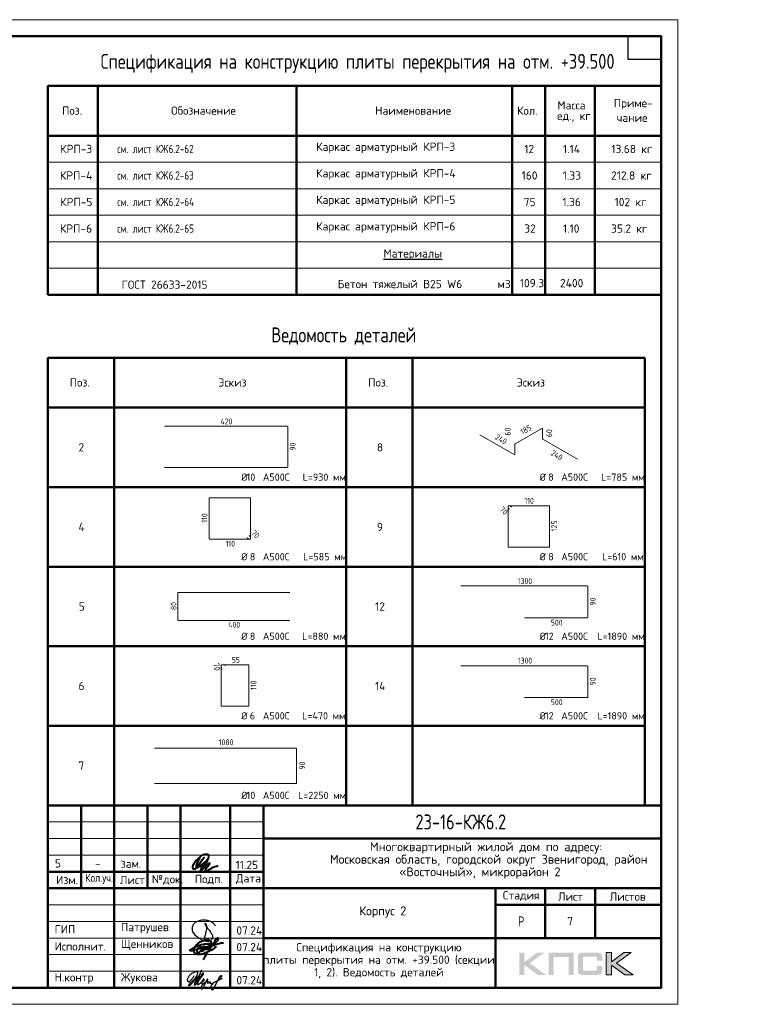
# Model space of a CAD drawing. Header units: millimetres. Extents: x 40580 to 1930067, y -240640 to 81020.
# Tile 126 of 246: x 536767 to 558923, y -240190 to -210490. Entities that reach past the tile are written whole.
import ezdxf

# ---------------------------------------------------------------- set-up
doc = ezdxf.new("R2010")
doc.units = ezdxf.units.MM
for name, color, linetype, lineweight in [('Standard', 7, 'Continuous', 25), ('Обрамление проемов стержнями', 7, 'Continuous', 25), ('Основная', 7, 'Continuous', 40), ('Примечания', 7, 'Continuous', 13), ('Текст_ общее', 7, 'Continuous', 25)]:
    doc.layers.add(name, color=color, linetype=linetype, lineweight=lineweight)
doc.styles.add('GOST 2.304', font='isocpeur.ttf', dxfattribs={"width": 0.8})
doc.styles.add('ISOCPEUR', font='isocpeur.ttf')

# ---------------------------------------------------------------- blocks, each defined once
blk = doc.blocks.new('яяя')
at = {"lineweight": 30}
for points in [[(345424, 110432), (345425, 110410), (345424, 110397), (345417, 110379), (345406, 110350), (345390, 110319), (345357, 110275), (345310, 110221), (345265, 110176), (345198, 110110), (345161, 110077), (345133, 110066), (345116, 110066), (345102, 110075), (345090, 110091), (345082, 110115), (345074, 110146), (345066, 110182), (345064, 110206), (345067, 110234), (345077, 110278), (345095, 110320), (345114, 110361), (345134, 110395), (345159, 110428), (345195, 110469), (345228, 110506), (345284, 110560), (345331, 110595), (345379, 110625), (345435, 110648), (345486, 110670), (345532, 110686), (345573, 110696), (345605, 110698), (345621, 110695), (345635, 110687), (345648, 110671), (345656, 110649), (345659, 110625), (345659, 110583), (345656, 110553), (345647, 110523), (345635, 110489), (345387, 110033), (345349, 109985), (345311, 109948), (345247, 109889), (345209, 109858), (345192, 109844), (345180, 109837), (345157, 109833), (345150, 109835), (345140, 109842), (345135, 109856), (345138, 109881), (345148, 109892), (345183, 109930), (345267, 110024), (345343, 110105), (345455, 110213), (345617, 110343), (345775, 110456), (345811, 110526), (345838, 110607), (345890, 110740), (345902, 110771), (345698, 110295), (345672, 110226), (345626, 110132), (345572, 110032), (345518, 109953), (345481, 109918), (345497, 110001), (345567, 110147), (345655, 110301), (345760, 110442)], [(345481, 109918), (345476, 109896), (345475, 109874), (345485, 109861), (345506, 109866), (345539, 109891), (345632, 109983), (345968, 110450), (346022, 110527), (346029, 110560), (346027, 110579), (346026, 110590), (346010, 110605), (345993, 110609), (345975, 110601), (345962, 110584), (345954, 110562), (345857, 110421), (345783, 110292), (345741, 110183), (345701, 110079), (345665, 109985), (345660, 109952), (345666, 109929), (345669, 109915), (345682, 109910), (345702, 109914), (345735, 109941), (345846, 110007), (346065, 110160), (346075, 110193), (346070, 110217), (346066, 110236), (346052, 110241), (346030, 110241), (346007, 110228), (345978, 110203), (345960, 110164), (345892, 110010), (345895, 109986), (345904, 109966), (345925, 109964), (345969, 109968), (346045, 110000), (346218, 110114), (346261, 110154), (346280, 110184), (346282, 110210), (346278, 110225), (346263, 110229), (346241, 110222), (346220, 110198), (346162, 110049), (345989, 109904), (345932, 109849), (345906, 109805), (345891, 109739), (345890, 109690), (345899, 109652), (345924, 109647), (345956, 109655), (345980, 109674), (346058, 109838), (346158, 110046), (346261, 110098), (346314, 110120), (346292, 110079), (346269, 110036), (346261, 110008), (346267, 109998), (346293, 109998), (346363, 110039), (346445, 110095), (346421, 110068), (346414, 110040), (346407, 110011), (346416, 109990), (346466, 109972), (346509, 109977), (346574, 109984), (347172, 110293)], [(346586, 109971), (346543, 109917), (346509, 109873), (346489, 109825), (346475, 109767), (346472, 109710), (346478, 109675), (346485, 109641), (346501, 109621), (346517, 109602), (346542, 109589), (346568, 109592), (346605, 109620), (346680, 109731), (346736, 109842), (346865, 110115), (346962, 110290), (346969, 110318), (346979, 110360), (347013, 110403), (347056, 110434), (347091, 110450), (347109, 110450), (347121, 110434), (347115, 110405), (347072, 110355), (347012, 110307), (346924, 110222)]]:
    blk.add_lwpolyline(points, dxfattribs=at)
blk = doc.blocks.new('Из_буфера32210')
at = {"color": 7, "lineweight": 25}
blk.add_lwpolyline([(357, 84), (386, 160), (399, 213), (405, 239), (412, 268), (420, 299), (427, 339), (434, 380), (437, 414), (438, 442), (436, 466), (430, 489), (425, 504), (417, 519), (409, 531), (405, 535), (403, 536), (400, 539), (394, 541), (387, 543), (383, 542), (379, 539), (377, 534), (377, 528), (379, 523), (438, 428), (470, 382), (484, 365), (504, 341), (528, 310), (551, 280), (562, 264), (575, 247), (582, 235), (589, 220), (599, 198), (606, 184), (610, 167), (611, 155), (612, 143), (611, 127), (609, 116), (603, 96), (596, 82), (588, 69), (579, 56), (563, 43), (551, 34), (539, 25), (524, 16), (511, 10), (494, 5), (481, 3), (456, 0), (432, 1), (415, 3), (396, 6), (375, 11), (355, 19), (336, 24), (310, 31), (293, 39), (269, 53), (243, 69), (223, 80), (202, 93), (180, 109), (152, 128), (126, 152), (98, 182), (77, 211), (52, 241), (32, 266), (20, 293), (8, 329), (3, 348), (1, 373), (0, 393), (1, 417), (6, 440), (13, 454), (20, 476), (26, 497), (38, 517), (47, 529), (60, 548), (75, 563), (95, 581), (115, 593), (135, 606), (161, 618), (187, 628), (213, 638), (251, 647), (282, 653), (319, 655), (353, 655), (384, 652), (418, 648), (460, 641), (503, 628), (544, 611), (579, 594), (611, 573), (639, 545), (666, 515), (679, 496), (694, 471)], dxfattribs=at)

msp = doc.modelspace()

# ---------------------------------------------------------------- hatches: boundary and pattern name
h = msp.add_hatch(color=256)
h.paths.add_polyline_path([(552591.4, -238633.3), (552363.9, -238633.3), (551991.9, -238913.3), (551991.9, -238633.3), (551834.2, -238633.3), (551834.2, -239305.4), (551991.9, -239305.4), (551991.9, -239010.1), (552394.3, -239305.4), (552646, -239305.4), (552145.4, -238950)])
h.paths.add_polyline_path([(552874.2, -238759.8), (553319.5, -238759.8), (553319.5, -239305.4), (553475.8, -239305.4), (553475.8, -238633.3), (553309.1, -238633.3), (552717.9, -238633.3), (552717.9, -238792.3), (552717.9, -239305.4), (552874.2, -239305.4)])
h.paths.add_polyline_path([(554613.9, -238629.8), (554456.3, -238629.8), (554456.3, -239302.6), (554613.9, -239302.6), (554613.9, -239006.7), (555016.4, -239302.6), (555268.1, -239302.6), (554767.5, -238946.5), (555213.5, -238629.8), (554986.7, -238629.8), (554613.9, -238909.9)])
msp.add_hatch(color=256).paths.add_polyline_path([(554324.9, -238704.5), (554322.8, -238696.9), (554320.1, -238690.7), (554316.6, -238684.4), (554313.2, -238678.2), (554309.7, -238673.4), (554305.6, -238668.5), (554301.4, -238663.7), (554297.3, -238659.5), (554291.7, -238656.1), (554286.2, -238651.9), (554280, -238648.5), (554273.1, -238645.7), (554266.1, -238643), (554258.5, -238640.2), (554250.9, -238638.1), (554232.9, -238634.7), (554213.6, -238631.9), (554192.2, -238630.5), (554168.6, -238629.8), (553767.6, -238629.8), (553744.1, -238630.5), (553723.3, -238631.9), (553703.3, -238634.7), (553686, -238638.1), (553677.7, -238640.9), (553670.1, -238643), (553663.2, -238645.7), (553657, -238649.2), (553650.7, -238651.9), (553644.5, -238656.1), (553639.7, -238659.5), (553634.8, -238663.7), (553630.7, -238668.5), (553627.2, -238673.4), (553623.1, -238678.2), (553619.6, -238684.4), (553616.8, -238690.7), (553614.1, -238697.6), (553611.3, -238704.5), (553609.2, -238712.1), (553605.8, -238728.7), (553603, -238746.7), (553600.9, -238766.7), (553600.9, -238788.9), (553600.9, -239142.9), (553600.9, -239165), (553603, -239185.1), (553605.8, -239203.7), (553609.2, -239220.3), (553611.3, -239227.9), (553614.1, -239234.9), (553616.8, -239241.8), (553619.6, -239248), (553623.1, -239253.5), (553627.2, -239259.1), (553630.7, -239263.9), (553634.8, -239268.7), (553639.7, -239272.9), (553645.2, -239276.3), (553650.7, -239279.8), (553657, -239283.3), (553663.2, -239286.7), (553670.8, -239288.8), (553677.7, -239291.6), (553686, -239293.6), (553703.3, -239297.8), (553723.3, -239299.9), (553744.8, -239301.9), (553767.6, -239302.6), (554168.6, -239302.6), (554192.2, -239301.9), (554213.6, -239300.5), (554232.9, -239297.8), (554250.2, -239294.3), (554258.5, -239291.6), (554266.1, -239289.5), (554273.1, -239286.7), (554280, -239283.3), (554286.2, -239280.5), (554291.7, -239276.3), (554297.3, -239272.9), (554301.4, -239268.7), (554305.6, -239264.6), (554309.7, -239259.1), (554313.2, -239254.2), (554316.6, -239248), (554320.1, -239241.8), (554322.8, -239235.5), (554324.9, -239227.9), (554327.7, -239220.3), (554331.1, -239203.7), (554333.9, -239185.8), (554335.3, -239165), (554336, -239142.9), (554336, -239031.6), (554179, -239031.6), (554179, -239122.1), (554179, -239128.4), (554178.3, -239134.6), (554176.9, -239140.1), (554175.6, -239145.7), (554173.5, -239150.5), (554171.4, -239154.6), (554168.6, -239158.8), (554165.2, -239162.2), (554161.7, -239165.7), (554157.6, -239168.5), (554152.7, -239170.5), (554147.9, -239172.6), (554143.1, -239174), (554136.8, -239174.7), (554130.6, -239175.4), (554124.4, -239176.1), (553800.8, -239176.1), (553795.2, -239175.4), (553790.4, -239174.7), (553786.3, -239172.6), (553782.1, -239170.5), (553778, -239167.8), (553774.5, -239165), (553771, -239161.6), (553768.3, -239157.4), (553765.5, -239153.3), (553763.4, -239149.1), (553761.4, -239144.3), (553760, -239139.4), (553757.9, -239129.7), (553757.2, -239120.1), (553757.2, -238797.1), (553757.2, -238791.6), (553757.9, -238786.1), (553759.3, -238781.2), (553760.7, -238776.4), (553762.1, -238772.3), (553764.1, -238768.8), (553766.9, -238765.3), (553769.7, -238761.9), (553773.1, -238759.1), (553776.6, -238756.4), (553780.7, -238754.3), (553784.9, -238752.9), (553789.7, -238751.5), (553794.6, -238750.8), (553800.1, -238750.1), (553805.6, -238750.1), (554124.4, -238750.1), (554130.6, -238750.1), (554136.8, -238750.8), (554142.4, -238752.2), (554147.2, -238753.6), (554152, -238755.7), (554156.9, -238757.7), (554161, -238761.2), (554164.5, -238764), (554167.9, -238768.1), (554170.7, -238772.3), (554173.5, -238776.4), (554175.6, -238781.2), (554176.9, -238786.1), (554178.3, -238791.6), (554179, -238797.8), (554179, -238804.1), (554179, -238878.1), (554336, -238878.1), (554336, -238788.9), (554335.3, -238766.7), (554333.9, -238746.7), (554331.1, -238728.7), (554327, -238712.1)])

# ---------------------------------------------------------------- linework, layer by layer
at = {"lineweight": 0}
msp.add_lwpolyline([(554456.3, -239302.6), (554456.3, -238629.8), (554613.9, -238629.8), (554613.9, -238909.9), (554986.7, -238629.8), (555213.5, -238629.8), (554767.5, -238946.5), (555268.1, -239302.6), (555016.4, -239302.6), (554613.9, -239006.7), (554613.9, -239302.6), (554456.3, -239302.6)], close=True, dxfattribs=at)
at = {"layer": 'Standard', "color": 7, "linetype": 'Continuous', "lineweight": 50, "transparency": 33554687}
for p, q in [((537618.4, -212490.2), (556118.4, -212490.2)), ((537618.4, -218790.2), (537618.4, -212490.2)), ((539118.4, -212490.2), (539118.4, -218790.2)), ((545118.4, -212490.2), (545118.4, -218790.2)), ((551618.4, -212490.2), (551618.4, -218790.2)), ((552618.4, -212490.2), (552618.4, -218790.2)), ((554118.4, -212490.2), (554118.4, -218790.2)), ((556118.4, -212490.2), (556118.4, -217990.2)), ((537618.4, -213990.2), (556118.4, -213990.2)), ((537618.4, -218790.2), (556118.4, -218790.2)), ((537618.4, -220690.2), (546618.4, -220690.2)), ((537618.4, -222190.2), (537618.4, -220690.2)), ((539618.4, -222190.2), (539618.4, -220690.2)), ((546618.4, -222190.2), (546618.4, -220690.2)), ((546618.4, -220690.2), (555618.4, -220690.2)), ((546618.4, -222190.2), (546618.4, -220690.2)), ((548618.4, -222190.2), (548618.4, -220690.2)), ((555618.4, -222190.2), (555618.4, -220690.2)), ((537618.4, -222190.2), (546618.4, -222190.2)), ((537618.4, -222190.2), (537618.4, -224590.2)), ((537618.4, -222190.2), (546618.4, -222190.2)), ((539618.4, -222190.2), (539618.4, -224590.2)), ((546618.4, -222190.2), (555618.4, -222190.2)), ((546618.4, -222190.2), (546618.4, -224590.2)), ((546618.4, -222190.2), (546618.4, -224590.2)), ((546618.4, -222190.2), (555618.4, -222190.2)), ((548618.4, -222190.2), (548618.4, -224590.2)), ((555618.4, -222190.2), (555618.4, -224590.2)), ((537618.4, -224590.2), (546618.4, -224590.2)), ((537618.4, -224590.2), (537618.4, -226990.2)), ((537618.4, -224590.2), (546618.4, -224590.2)), ((539618.4, -224590.2), (539618.4, -226990.2)), ((546618.4, -224590.2), (555618.4, -224590.2)), ((546618.4, -224590.2), (546618.4, -226990.2)), ((546618.4, -224590.2), (546618.4, -226990.2)), ((546618.4, -224590.2), (555618.4, -224590.2)), ((548618.4, -224590.2), (548618.4, -226990.2)), ((555618.4, -224590.2), (555618.4, -226990.2)), ((537618.4, -226990.2), (546618.4, -226990.2)), ((537618.4, -226990.2), (537618.4, -229390.2)), ((537618.4, -226990.2), (546618.4, -226990.2)), ((539618.4, -226990.2), (539618.4, -229390.2)), ((546618.4, -226990.2), (555618.4, -226990.2)), ((546618.4, -226990.2), (546618.4, -229390.2)), ((546618.4, -226990.2), (546618.4, -229390.2)), ((546618.4, -226990.2), (555618.4, -226990.2)), ((548618.4, -226990.2), (548618.4, -229390.2)), ((555618.4, -226990.2), (555618.4, -229390.2)), ((537618.4, -229390.2), (546618.4, -229390.2)), ((537618.4, -229390.2), (537618.4, -231790.2)), ((537618.4, -229390.2), (546618.4, -229390.2)), ((539618.4, -229390.2), (539618.4, -231790.2)), ((546618.4, -229390.2), (555618.4, -229390.2)), ((546618.4, -229390.2), (546618.4, -231790.2)), ((546618.4, -229390.2), (546618.4, -231790.2)), ((546618.4, -229390.2), (555618.4, -229390.2)), ((548618.4, -229390.2), (548618.4, -231790.2)), ((555618.4, -229390.2), (555618.4, -231790.2)), ((537618.4, -231790.2), (546618.4, -231790.2)), ((537618.4, -231790.2), (537618.4, -234190.2)), ((537618.4, -231790.2), (546618.4, -231790.2)), ((539618.4, -231790.2), (539618.4, -234190.2)), ((546618.4, -231790.2), (555618.4, -231790.2)), ((546618.4, -231790.2), (546618.4, -234190.2)), ((546618.4, -231790.2), (546618.4, -234190.2)), ((546618.4, -231790.2), (555618.4, -231790.2)), ((548618.4, -231790.2), (548618.4, -234190.2)), ((555618.4, -231790.2), (555618.4, -234190.2)), ((537618.4, -234190.2), (546618.4, -234190.2)), ((537618.5, -239690.2), (537618.5, -234190.2)), ((537618.5, -234190.2), (556118.5, -234190.2)), ((538618.5, -236690.2), (538618.5, -234190.2)), ((539618.5, -239690.2), (539618.5, -234190.2)), ((540618.5, -236690.2), (540618.5, -234190.2)), ((541618.5, -239690.2), (541618.5, -234190.2)), ((543118.5, -239690.2), (543118.5, -234190.2)), ((544118.5, -239690.2), (544118.5, -234190.2)), ((546618.4, -234190.2), (555618.4, -234190.2)), ((544118.5, -235190.2), (556118.5, -235190.2)), ((537618.5, -236190.2), (544118.5, -236190.2)), ((537618.5, -236190.2), (544118.5, -236190.2)), ((537618.5, -236690.2), (544118.5, -236690.2)), ((537618.5, -236690.2), (544118.5, -236690.2)), ((544118.5, -236690.2), (556118.5, -236690.2)), ((551118.5, -238190.2), (551118.5, -236690.2)), ((552618.5, -238190.2), (552618.5, -236690.2)), ((554118.5, -238190.2), (554118.5, -236690.2)), ((551118.5, -237190.2), (556118.5, -237190.2)), ((544118.5, -238190.2), (556118.5, -238190.2)), ((551118.5, -239690.2), (551118.5, -238190.2)), ((551118.5, -239690.2), (551118.5, -238190.2))]:
    msp.add_line(p, q, dxfattribs=at)
at = {"layer": 'Standard', "color": 7, "linetype": 'Continuous', "lineweight": 13, "transparency": 33554687}
for p, q in [((537618.4, -213990.2), (556118.4, -213990.2)), ((537618.4, -214790.2), (556118.4, -214790.2)), ((537618.4, -215590.2), (556118.4, -215590.2)), ((537618.4, -215590.2), (556118.4, -215590.2)), ((537618.4, -216390.2), (556118.4, -216390.2)), ((537618.4, -216390.2), (556118.4, -216390.2)), ((537618.4, -217190.2), (556118.4, -217190.2)), ((537618.4, -217190.2), (556118.4, -217190.2)), ((537618.4, -217990.2), (556118.4, -217990.2)), ((537618.4, -217990.2), (556118.4, -217990.2)), ((537618.4, -218790.2), (556118.4, -218790.2)), ((537618.4, -218790.2), (556118.4, -218790.2)), ((537618.4, -218790.2), (556118.4, -218790.2)), ((537618.4, -218790.2), (556118.4, -218790.2)), ((537618.4, -218790.2), (556118.4, -218790.2)), ((537618.4, -218790.2), (556118.4, -218790.2)), ((537618.4, -218790.2), (556118.4, -218790.2)), ((537618.4, -218790.2), (556118.4, -218790.2)), ((537618.4, -218790.2), (556118.4, -218790.2)), ((537618.4, -218790.2), (556118.4, -218790.2)), ((537618.5, -234690.2), (544118.5, -234690.2)), ((537618.5, -235190.2), (544118.5, -235190.2)), ((537618.5, -235690.2), (544118.5, -235690.2)), ((537618.5, -237190.2), (544118.5, -237190.2)), ((537618.5, -237690.2), (544118.5, -237690.2)), ((537618.5, -237690.2), (544118.5, -237690.2)), ((537618.5, -238190.2), (544118.5, -238190.2)), ((537618.5, -238190.2), (544118.5, -238190.2)), ((537618.5, -238690.2), (544118.5, -238690.2)), ((537618.5, -239190.2), (544118.5, -239190.2))]:
    msp.add_line(p, q, dxfattribs=at)
at = {"layer": 'Standard', "color": 7, "linetype": 'Continuous', "lineweight": 35, "transparency": 33554687}
for p, q in [((537618.4, -220690.2), (546618.4, -220690.2)), ((537618.4, -222190.2), (537618.4, -220690.2)), ((537618.4, -220690.2), (537618.4, -224590.2)), ((539618.4, -220690.2), (539618.4, -224590.2)), ((546618.4, -222190.2), (546618.4, -220690.2)), ((546618.4, -220690.2), (546618.4, -224590.2)), ((546618.4, -220690.2), (555618.4, -220690.2)), ((546618.4, -222190.2), (546618.4, -220690.2)), ((546618.4, -220690.2), (546618.4, -224590.2)), ((548618.4, -222190.2), (548618.4, -220690.2)), ((548618.4, -220690.2), (548618.4, -224590.2)), ((555618.4, -222190.2), (555618.4, -220690.2)), ((555618.4, -220690.2), (555618.4, -224590.2)), ((546618.4, -222190.2), (537618.4, -222190.2)), ((555618.4, -222190.2), (546618.4, -222190.2)), ((537618.4, -223090.2), (537618.4, -226990.2)), ((555618.4, -223090.2), (555618.4, -226990.2)), ((537618.4, -225490.2), (537618.4, -229390.2)), ((555618.4, -225490.2), (555618.4, -229390.2)), ((537618.4, -227890.2), (537618.4, -231790.2)), ((555618.4, -227890.2), (555618.4, -231790.2)), ((555618.4, -227890.2), (555618.4, -231790.2)), ((537618.4, -230290.2), (537618.4, -234190.2)), ((539618.4, -230290.2), (539618.4, -234190.2)), ((546618.4, -234190.2), (555618.4, -234190.2))]:
    msp.add_line(p, q, dxfattribs=at)
at = {"layer": 'Standard', "color": 7, "linetype": 'Continuous', "lineweight": -3, "transparency": 33554687}
for p, q in [((537618.4, -224590.2), (546618.4, -224590.2)), ((546618.4, -224590.2), (555618.4, -224590.2)), ((537618.4, -226990.2), (546618.4, -226990.2)), ((546618.4, -226990.2), (555618.4, -226990.2)), ((537618.4, -229390.2), (546618.4, -229390.2)), ((546618.4, -229390.2), (555618.4, -229390.2)), ((537618.4, -231790.2), (546618.4, -231790.2)), ((546618.4, -231790.2), (555618.4, -231790.2)), ((537618.4, -234190.2), (546618.4, -234190.2)), ((546618.4, -234190.2), (555618.4, -234190.2))]:
    msp.add_line(p, q, dxfattribs=at)
at = {"layer": 'Standard', "color": 7, "linetype": 'Continuous', "lineweight": 25, "transparency": 33554687}
for p, q in [((556118.5, -239690.2), (556118.5, -234190.2)), ((537618.5, -239690.2), (556118.5, -239690.2)), ((537618.5, -239690.2), (556118.5, -239690.2)), ((537618.5, -239690.2), (556118.5, -239690.2))]:
    msp.add_line(p, q, dxfattribs=at)
at = {"layer": 'Standard', "color": 7, "linetype": 'Continuous', "lineweight": 13, "transparency": 33554687}
msp.add_lwpolyline([(514618.5, -240190.2), (556618.5, -240190.2), (556618.5, -210490.2), (514618.5, -210490.2), (514618.5, -240190.2)], close=True, dxfattribs=at)
at = {"layer": 'Standard', "color": 7, "linetype": 'Continuous', "lineweight": 50, "transparency": 33554687}
msp.add_lwpolyline([(516618.5, -210990.2), (556118.5, -210990.2), (556118.5, -239690.2), (516618.5, -239690.2), (516618.5, -210990.2)], close=True, dxfattribs=at)
at = {"layer": 'Standard', "color": 7, "linetype": 'Continuous', "lineweight": 25, "transparency": 33554687}
msp.add_lwpolyline([(556118.5, -210990.2), (556118.5, -211690.2), (555118.5, -211690.2), (555118.5, -210990.2), (556118.5, -210990.2)], close=True, dxfattribs=at)
at = {"layer": 'Основная', "color": 7, "ltscale": 100}
msp.add_spline([(542211.2, -235752.7), (542141.9, -235879.1), (542084.9, -236001), (542084.9, -236029), (542119.5, -236011.1), (542216.8, -235906), (542328.7, -235758.3), (542248.1, -235862.3), (542185.5, -235957.4), (542193.3, -236018.9), (542252.6, -236013.3), (542330.9, -235947.3), (542422.6, -235838.9), (542474.1, -235734.8), (542467.3, -235686.7), (542383.1, -235670.5), (542308.5, -235681.2), (542178.8, -235766.2), (542061.4, -235875.8), (542004.3, -235973.1), (541983.1, -236045.8), (541984.2, -236092.7), (542024.5, -236110.6), (542092.7, -236087.1), (542280.6, -235961.9), (542434.9, -235834.4), (542279.2, -236045.3), (542223.7, -236142.6), (542223.5, -236160.9), (542257.1, -236144.2), (542351, -236046.9), (542476.3, -235931.7), (542495.3, -235927.2), (542477.4, -235969.7), (542400.4, -236081.5), (542353.3, -236168.8), (542360, -236187.8), (542395.8, -236178.8), (542559.1, -236079.3), (542753.7, -236001)], degree=3, dxfattribs=at)
at = {"layer": 'Основная'}
for points in [[(542311.7, -238849), (542430.3, -238617.7), (542580.5, -238405.8), (542672, -238247.2), (542696.1, -238213.9), (542717.6, -238191.9), (542729.4, -238189.6), (542736.3, -238188.8), (542741.6, -238190.1), (542745.5, -238192.9), (542747.7, -238197.2), (542748.5, -238200.3), (542750.6, -238207.2), (542750.1, -238210.7), (542750, -238218.1), (542748.5, -238222), (542747.4, -238233.5), (542734.9, -238259.5), (542705.5, -238302.9), (542657.2, -238355.2), (542598.6, -238397.1), (542563.7, -238417.9), (542544.6, -238421.9), (542369.7, -238470.3), (542175.9, -238515), (542040.7, -238553.7), (541960, -238573.6), (541916, -238575.6), (541895.4, -238565), (541906.8, -238555.7), (541917.1, -238542), (541934.5, -238530.7), (541997.7, -238492.9), (542087, -238449.7), (542176.9, -238410.5), (542263, -238383.2), (542346.9, -238365.4), (542450.6, -238361.8), (542498.4, -238359.1)], [(542673.1, -238436.6), (542670.6, -238476.5), (542652.3, -238491.5), (542620.7, -238517.3), (542541.7, -238563), (542461.9, -238594.6), (542388.7, -238630.4), (542231.3, -238686.5), (542138.2, -238687.7), (542094.3, -238676.6), (542066.1, -238658.8), (542048.9, -238647.7), (542032.8, -238618.9), (542023.4, -238590.1), (542028.4, -238536.8), (542034.5, -238496.9), (542060.5, -238447), (542091.4, -238407.2), (542140.9, -238359.9), (542184.2, -238323.3), (542244.1, -238293.4), (542306.7, -238262.9), (542370.5, -238240.7), (542409.6, -238235.2), (542457.6, -238239), (542479.2, -238251.2), (542503.3, -238269.4), (542516.9, -238286.2), (542534.1, -238308.9), (542535.2, -238339.4), (542533.5, -238355.5), (542529.2, -238375.8), (542522.4, -238391.5), (542511.4, -238401.5), (542498.6, -238401.5), (542488.1, -238394.9), (542489.2, -238370.5), (542499.7, -238358.3), (542548.9, -238374.6), (542571.9, -238386.1), (542623.7, -238404.6), (542639, -238412), (542649.2, -238418.6)], [(542245.7, -238556.7), (542244.6, -238474.9), (542235.4, -238452.3), (542213.9, -238443.8), (542196.9, -238454.5), (542179.2, -238469.7), (542156.2, -238495.9), (542133.7, -238519.6), (542117.1, -238545.5), (542113.4, -238566.9), (542106.7, -238604.3), (542110, -238618.7), (542124.1, -238641.2), (542145.5, -238643.8), (542174, -238630.5), (542198, -238600.2), (542216.1, -238582.8), (542239.8, -238563.6), (542277.1, -238495.2), (542297.8, -238461.9), (542315.6, -238440.5), (542248.7, -238548.8), (542250.5, -238570.3), (542255, -238589.1), (542276, -238577.6), (542300.8, -238565.1), (542333, -238535.5), (542335.9, -238530.3), (542344.8, -238501.5), (542350, -238486.7), (542351.8, -238480.8), (542348.1, -238517), (542351.1, -238530), (542367.3, -238529.2), (542389.5, -238522.6), (542409.1, -238489.7), (542411, -238470.8), (542401.3, -238521.5), (542411, -238521.8), (542443.5, -238509.6), (542468.3, -238492.2), (542471.2, -238458.6), (542473.1, -238444.2), (542476, -238474.9), (542494.5, -238476), (542511.9, -238473.8), (542524.8, -238439.4), (542527.4, -238431.2), (542527, -238439), (542522.2, -238464.5), (542538.5, -238469)], [(542576.7, -238412.1), (542636.5, -238393.8), (542707.8, -238371.9), (542745.9, -238363.9), (542815.3, -238345.3), (542871.3, -238338.8), (542911.9, -238339.5)]]:
    msp.add_spline(points, degree=3, dxfattribs=at)
at = {"layer": 'Примечания', "color": 7, "linetype": 'Continuous', "lineweight": 13, "transparency": 33554687}
for p, q in [((541129.4, -222753.5), (544838.8, -222753.5)), ((544855.9, -222770.7), (544855.9, -223978.5)), ((551675.5, -223606.7), (550645.5, -223012.1)), ((552511.2, -222819.5), (551706.7, -223284)), ((552534.6, -223128.7), (552534.6, -222833)), ((551698.9, -223297.5), (551698.9, -223593.2)), ((553588, -223745.9), (552542.4, -223142.2)), ((544838.8, -223995.7), (541129.4, -223995.7)), ((542484.1, -226145.6), (542484.1, -224918.7)), ((542494.9, -224907.9), (543721.8, -224907.9)), ((543732.6, -224918.7), (543732.6, -226145.6)), ((551497, -225212.5), (551497, -225163.5)), ((551497, -226390.4), (551497, -225163.5)), ((551538.3, -225258.3), (551500.1, -225220.2)), ((551507.8, -225152.7), (552734.6, -225152.7)), ((551507.8, -225152.7), (551556.8, -225152.7)), ((551564.5, -225155.9), (551602.6, -225194)), ((552745.5, -225163.5), (552745.5, -226390.4)), ((543721.8, -226156.4), (542494.9, -226156.4)), ((543665.1, -226153.2), (543627, -226115.1)), ((543721.8, -226156.4), (543672.7, -226156.4)), ((543691.3, -226050.8), (543729.4, -226088.9)), ((543732.6, -226096.6), (543732.6, -226145.6)), ((552734.6, -226401.2), (551507.8, -226401.2)), ((541538.9, -228600.2), (541538.9, -227776.8)), ((541548.8, -227766.9), (544911.9, -227766.9)), ((550074.2, -227571.7), (553882.3, -227571.7)), ((553904.3, -227593.7), (553904.3, -228507.2)), ((544911.9, -228610.1), (541548.8, -228610.1)), ((553882.3, -228529.2), (551989.2, -228529.2)), ((542846.6, -229995.3), (542846.6, -229960.8)), ((542846.6, -231193.1), (542846.6, -229960.8)), ((542862.9, -230088.3), (542846.7, -229996.7)), ((542854.7, -229952.7), (543670.8, -229952.7)), ((542854.7, -229952.7), (542889.2, -229952.7)), ((542890.6, -229952.8), (542982.2, -229969)), ((543678.9, -229960.8), (543678.9, -231193.1)), ((550074.2, -229979.9), (553882.3, -229979.9)), ((553904.3, -230001.9), (553904.3, -230915.4)), ((553882.3, -230937.4), (551989.2, -230937.4)), ((543670.8, -231201.2), (542854.7, -231201.2)), ((540829.3, -232461.2), (545098.1, -232461.2)), ((545118.6, -232481.7), (545118.6, -233513)), ((545098.1, -233533.5), (540829.3, -233533.5))]:
    msp.add_line(p, q, dxfattribs=at)
for centre, radius, start, end in [((544838.8, -222770.7), 17.2, 0, 90), ((552519, -222833), 15.6, 0, 120), ((551714.5, -223297.5), 15.6, 120, 180), ((552550.2, -223128.7), 15.6, 180, 240), ((551683.3, -223593.2), 15.6, 240, 0), ((544838.8, -223978.5), 17.2, 270, 0), ((542494.9, -224918.7), 10.8, 90, 180), ((543721.8, -224918.7), 10.8, 0, 90), ((551507.8, -225163.5), 10.8, 90, 180), ((551507.8, -225163.5), 10.8, 90, 180), ((551507.8, -225212.5), 10.8, 180, 225), ((551556.8, -225163.5), 10.8, 45, 90), ((552734.6, -225163.5), 10.8, 0, 90), ((542494.9, -226145.6), 10.8, 180, 270), ((543672.7, -226145.6), 10.8, 225, 270), ((543721.8, -226145.6), 10.8, 270, 0), ((543721.8, -226145.6), 10.8, 270, 0), ((543721.8, -226096.6), 10.8, 0, 45), ((551507.8, -226390.4), 10.8, 180, 270), ((552734.6, -226390.4), 10.8, 270, 0), ((541548.8, -227776.8), 9.94, 90, 180), ((553882.3, -227593.7), 22, 0, 90), ((541548.8, -228600.2), 9.94, 180, 270), ((553882.3, -228507.2), 22, 270, 0), ((542854.7, -229960.8), 8.12, 90, 180), ((542854.7, -229960.8), 8.12, 90, 180), ((542854.7, -229995.3), 8.12, 180, 190), ((542889.2, -229960.8), 8.12, 80, 90), ((543670.8, -229960.8), 8.12, 0, 90), ((553882.3, -230001.9), 22, 0, 90), ((553882.3, -230915.4), 22, 270, 0), ((542854.7, -231193.1), 8.12, 180, 270), ((543670.8, -231193.1), 8.12, 270, 0), ((545098.1, -232481.7), 20.5, 0, 90), ((545098.1, -233513), 20.5, 270, 0)]:
    msp.add_arc(centre, radius, start, end, dxfattribs=at)

# ---------------------------------------------------------------- block references
at = {"color": 1, "ltscale": 100}
msp.add_blockref('Из_буфера32210', (541973.5, -238296.4), dxfattribs=at)
at = {"color": 2, "lineweight": 60, "xscale": 0.5, "yscale": 0.5, "zscale": 0.5}
msp.add_blockref('яяя', (369297.7, -294548.7), dxfattribs=at)

# ---------------------------------------------------------------- texts
at = {"layer": 'Standard', "color": 7, "linetype": 'Continuous', "lineweight": 25, "transparency": 33554687, "style": 'ISOCPEUR'}
for s, insert, char_height, width, attachment_point in [('Масса', (552985.1, -213199), 250, 888.977, 7), ('Приме-', (554684.7, -213199), 250, 1013.232, 7), ('Поз.', (538044.3, -213358), 250, 613.452, 7), ('Обозначение', (541335.1, -213358), 250, 1697.278, 7), ('Наименование', (547487.7, -213358), 250, 1866.058, 7), ('Кол.', (551768.3, -213358), 250, 622.4, 7), ('ед.,\\~кг', (552974.7, -213574), 250, 906.665, 7), ('чание', (554772.2, -213574), 250, 835.693, 7), ('КРП-3', (537989.3, -214515.2), 250, 888.788, 7), ('Каркас\\~арматурный\\~КРП-3', (545708.5, -214515.2), 250, 3482.495, 7), ('12', (551985.1, -214515.2), 250, 391.394, 7), ('1.14', (553153.9, -214515.2), 250, 551.227, 7), ('13.68\\~кг', (554612.2, -214515.2), 250, 1137.488, 7), ('КРП-4', (537981, -215315.2), 250, 906.482, 7), ('Каркас\\~арматурный\\~КРП-4', (545708.5, -215315.2), 250, 3500.183, 7), ('160', (551906, -215315.2), 250, 551.233, 7), ('1.33', (553145.5, -215315.2), 250, 569.116, 7), ('212.8\\~кг', (554603.9, -215315.2), 250, 1155.182, 7), ('КРП-5', (537989.3, -216115.2), 250, 888.788, 7), ('Каркас\\~арматурный\\~КРП-5', (545708.5, -216115.2), 250, 3482.495, 7), ('75', (551968.4, -216115.2), 250, 426.984, 7), ('1.36', (553137.2, -216115.2), 250, 586.81, 7), ('102\\~кг', (554710.1, -216115.2), 250, 942.065, 7), ('КРП-6', (537981, -216915.2), 250, 906.482, 7), ('Каркас\\~арматурный\\~КРП-6', (545708.5, -216915.2), 250, 3500.189, 7), ('32', (551985.1, -216915.2), 250, 391.388, 7), ('1.10', (553153.9, -216915.2), 250, 551.239, 7), ('35.2\\~кг', (554603.9, -216915.2), 250, 1155.176, 7), ('{\\LМатериалы}', (547741, -217734.6), 250, 1528.497, 7), ('ГОСТ\\~26633-2015', (539842.1, -218608), 250, 2309.796, 7), ('Бетон\\~тяжелый\\~В25\\~W6', (546357, -218589), 250, 3198.029, 7), ('м3', (551177.6, -218589), 250, 426.971, 7), ('109.3', (551851.9, -218562.3), 250, 657.794, 7), ('2400', (553063.8, -218562.3), 250, 764.349, 7), ('Поз.', (538276.8, -221558), 250, 613.44, 7), ('Эскиз', (542760.1, -221558), 250, 844.452, 7), ('Поз.', (547276.8, -221558), 250, 613.44, 7), ('Эскиз', (551760.1, -221558), 250, 844.452, 7), ('2', (538539.3, -223515.2), 250, 284.833, 7), ('8', (547539.3, -223515.2), 250, 284.839, 7), ('Ø', (543448.9, -224398.6), 220, 253.439, 7), ('10', (543611.9, -224398.6), 220, 344.424, 7), ('А500С', (544100.7, -224398.6), 220, 797.708, 7), ('L=930\\~мм', (545302, -224398.6), 220, 1110.171, 7), ('Ø', (552448.9, -224398.6), 220, 253.445, 7), ('8', (552707.2, -224398.6), 220, 250.649, 7), ('А500С', (553100.7, -224398.6), 220, 797.708, 7), ('L=785\\~мм', (554302, -224398.6), 220, 1110.171, 7), ('4', (538539.3, -225915.2), 250, 284.833, 7), ('9', (547539.3, -225915.2), 250, 284.839, 7), ('Ø', (543448.9, -226798.6), 220, 253.439, 7), ('8', (543707.2, -226798.6), 220, 250.649, 7), ('А500С', (544100.7, -226798.6), 220, 797.708, 7), ('L=585\\~мм', (545316.7, -226798.6), 220, 1094.589, 7), ('Ø', (552448.9, -226798.6), 220, 253.445, 7), ('8', (552707.2, -226798.6), 220, 250.649, 7), ('А500С', (553100.7, -226798.6), 220, 797.708, 7), ('L=610\\~мм', (554331.4, -226798.6), 220, 1078.848, 7), ('5', (538547.6, -228315.2), 250, 267.133, 7), ('12', (547485.1, -228315.2), 250, 391.388, 7), ('Ø', (543448.9, -229198.6), 220, 253.439, 7), ('8', (543707.2, -229198.6), 220, 250.649, 7), ('А500С', (544100.7, -229198.6), 220, 797.708, 7), ('L=880\\~мм', (545287.4, -229198.6), 220, 1125.741, 7), ('Ø', (552448.9, -229198.6), 220, 253.445, 7), ('12', (552611.9, -229198.6), 220, 344.424, 7), ('А500С', (553100.7, -229198.6), 220, 797.708, 7), ('L=1890\\~мм', (554192.1, -229198.6), 220, 1219.509, 7), ('6', (538539.3, -230715.2), 250, 284.833, 7), ('14', (547485.1, -230715.2), 250, 391.388, 7), ('Ø', (543448.9, -231598.6), 220, 253.439, 7), ('6', (543707.2, -231598.6), 220, 250.649, 7), ('А500С', (544100.7, -231598.6), 220, 797.708, 7), ('L=470\\~мм', (545287.4, -231598.6), 220, 1125.741, 7), ('Ø', (552448.9, -231598.6), 220, 253.445, 7), ('12', (552611.9, -231598.6), 220, 344.424, 7), ('А500С', (553100.7, -231598.6), 220, 797.708, 7), ('L=1890\\~мм', (554192.1, -231598.6), 220, 1219.509, 7), ('7', (538539.3, -233115.2), 250, 284.833, 7), ('Ø', (543448.9, -233998.6), 220, 253.439, 7), ('10', (543611.9, -233998.6), 220, 344.424, 7), ('А500С', (544100.7, -233998.6), 220, 797.708, 7), ('L=2250\\~мм', (545162.7, -233998.6), 220, 1250.82, 7), ('Многоквартирный\\~жилой\\~дом\\~по\\~адресу:\\~', (547328.5, -235645.2), 270, 5717.08, 7), ('5', (537920.5, -235815.5), 250, 283.333, 2), ('11.25', (543278.9, -236110.3), 250, 693.365, 7), ('Московская\\~область,\\~городской\\~округ\\~Звенигород,\\~район\\~', (546122.5, -236023.2), 270, 8136.208, 7), ('-', (539125, -235824.4), 250, 283.333, 2), ('зам.', (540125, -235824.4), 250, 283.333, 2), ('«Восточный»,\\~микрорайон\\~2', (548215, -236401.2), 270, 3952.828, 7), ('Изм.', (537866.4, -236565.5), 250, 631.146, 7), ('\\W0.83;Кол.уч.', (538745.4, -236565.5), 250, 799.955, 7), ('Лист', (539789.3, -236565.5), 250, 782.227, 7), ('№док.', (540753.9, -236582.8), 250, 853.387, 7), ('Подп.', (542049.7, -236575.9), 250, 764.532, 7), ('Дата', (543291.5, -236565.5), 250, 782.227, 7), ('Стадия', (551339, -237065.5), 250, 1031.116, 7), ('Лист', (553002, -237065.5), 250, 782.227, 7), ('Листов', (554561.3, -237065.5), 250, 1066.51, 7), ('Корпус\\~2', (547006.5, -237580.2), 270, 1362.881, 7), ('\\W0.77;Р', (551795.4, -237840.2), 300, 262.925, 7), ('ГИП', (537818.5, -238052.7), 250, 586.81, 7), ('Патрушев', (539818.5, -238052.7), 250, 1386.365, 7), ('07.24', (543301.5, -238088.9), 250, 817.621, 7), ('Исполнит.', (537818.5, -238568.5), 250, 1386.365, 7), ('Щенников', (539818.5, -238558.8), 250, 1333.081, 7), ('07.24', (543301.5, -238588.9), 250, 817.621, 7), ('Н.контр', (537818.5, -239568.5), 250, 1102.087, 7), ('Жукова', (539818.5, -239568.5), 250, 1031.11, 7), ('07.24', (543301.5, -239588.9), 250, 817.621, 7)]:
    msp.add_mtext(s, dxfattribs=dict(at, insert=insert, char_height=char_height, width=width, attachment_point=attachment_point))
at = {"layer": 'Standard', "color": 7, "linetype": 'Continuous', "lineweight": 50, "transparency": 33554687, "insert": (548701, -234915.2), "char_height": 450, "width": 3070.526, "attachment_point": 7, "style": 'GOST 2.304'}
msp.add_mtext('23-16-КЖ6.2', dxfattribs=at)
at = {"layer": 'Standard', "color": 7, "linetype": 'Continuous', "lineweight": 13, "transparency": 33554687, "insert": (553368.5, -237680.2), "char_height": 250, "width": 272.222, "attachment_point": 5, "style": 'ISOCPEUR'}
msp.add_mtext('\\A1;{\\fISOCPEUR|i0|b0;\\H250.000000;\\W1.000000;\\C7;7}\\P', dxfattribs=at)
at = {"layer": 'Standard', "color": 7, "linetype": 'Continuous', "lineweight": 25, "transparency": 33554687, "insert": (547599.5, -238343.3), "char_height": 250, "width": 7000, "attachment_point": 2, "line_spacing_factor": 0.903614, "style": 'ISOCPEUR'}
msp.add_mtext('{\\W1.0000;Спецификация на конструкцию}\\P{\\W1.0000;плиты перекрытия на отм. +39.500 (секции 1, 2). Ведомость деталей}', dxfattribs=at)
at = {"layer": 'Обрамление проемов стержнями', "color": 7, "linetype": 'Continuous', "lineweight": 25, "transparency": 33554687, "char_height": 250, "attachment_point": 7, "style": 'GOST 2.304'}
for s, insert, width in [('см.\\~лист\\~КЖ6.2-62', (539708.5, -214515.2), 2505.219), ('см.\\~лист\\~КЖ6.2-63', (539708.5, -215315.2), 2487.518), ('см.\\~лист\\~КЖ6.2-64', (539708.5, -216115.2), 2505.225), ('см.\\~лист\\~КЖ6.2-65', (539708.5, -216915.2), 2487.518)]:
    msp.add_mtext(s, dxfattribs=dict(at, insert=insert, width=width))
at = {"layer": 'Примечания', "color": 7, "linetype": 'Continuous', "lineweight": -3, "transparency": 33554687, "char_height": 175, "attachment_point": 7, "style": 'GOST 2.304'}
for s, insert, width in [('420', (542826.4, -222697), 423.151), ('110', (551989.9, -225090.2), 348.572), ('110', (542977.1, -226386), 348.56), ('1300', (551790.9, -227511.1), 485.358), ('400', (543059.2, -228828), 423.151), ('500', (552786.4, -228764.8), 410.773), ('55', (543163.6, -229890.2), 286.487), ('1300', (551790.9, -229911.1), 485.358), ('500', (552786.4, -231164.8), 410.773), ('1080', (542769.8, -232373.6), 497.754)]:
    msp.add_mtext(s, dxfattribs=dict(at, insert=insert, width=width))
for s, insert, width, rotation in [('185', (551934.3, -223017.1), 373.475, 30), ('240', (551086.9, -223131.4), 423.164, 330), ('60', (551572.3, -223035.4), 311.267, 90), ('60', (552826.9, -223082.7), 311.267, 90), ('90', (545087.5, -223485.4), 311.273, 90), ('240', (552771.2, -223611.8), 423.156, 330), ('110', (542429.4, -225663.4), 348.56, 90), ('70', (551222.5, -225280.2), 311.268, 315), ('125', (552975.1, -225919.9), 373.468, 90), ('70', (543732.2, -225990.4), 311.272, 315), ('80', (541496, -228299.3), 311.273, 90), ('90', (554139.9, -228161.3), 311.267, 90), ('70', (542606.1, -229909.3), 311.268, 280), ('110', (543908.6, -230708.2), 348.572, 90), ('90', (554139.9, -230569.5), 311.279, 90), ('90', (545371.9, -233108.2), 311.279, 90)]:
    msp.add_mtext(s, dxfattribs=dict(at, insert=insert, width=width, rotation=rotation))
at = {"layer": 'Текст_ общее', "color": 7, "linetype": 'Continuous', "lineweight": 50, "transparency": 33554687, "char_height": 450, "attachment_point": 7, "style": 'GOST 2.304'}
for s, insert, width in [('Спецификация\\~на\\~конструкцию\\~плиты\\~перекрытия\\~на\\~отм.\\~+39.500', (519207.2, -212094.6), 15573.621), ('Спецификация\\~на\\~конструкцию\\~плиты\\~перекрытия\\~на\\~отм.\\~+39.500', (539207.2, -212094.6), 15573.621), ('Ведомость\\~деталей', (544353.5, -220294.6), 4765.9)]:
    msp.add_mtext(s, dxfattribs=dict(at, insert=insert, width=width))

doc.saveas('drawing.dxf')
